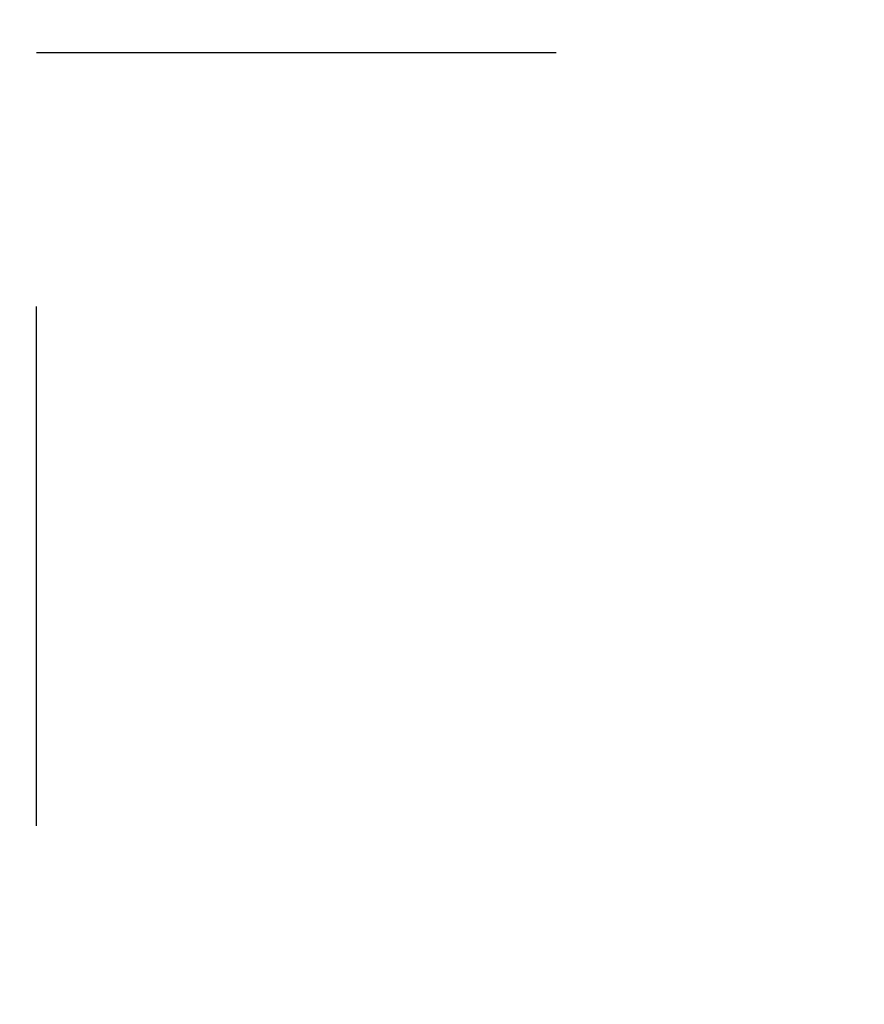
# Model space of a CAD drawing. Header units: millimetres. Extents: x 233 to 429, y 187 to 343.
# Tile 10 of 49: x 327 to 332, y 255 to 261. Entities that reach past the tile are written whole.
import ezdxf

# ---------------------------------------------------------------- set-up
doc = ezdxf.new("R2010")
doc.units = ezdxf.units.MM
doc.header["$LTSCALE"] = 30.734
doc.linetypes.add('HIDDEN', pattern=[0.2, 0.1, -0.1])
doc.layers.add('KONSTR_EL', color=7, linetype='CONTINUOUS')

msp = doc.modelspace()

# ---------------------------------------------------------------- linework, layer by layer
at = {"layer": 'KONSTR_EL', "color": 8, "linetype": 'HIDDEN'}
for p, q in [((327.0023, 250.083), (327.0023, 260.8059)), ((327.0023, 260.8059), (337.7252, 260.8059))]:
    msp.add_line(p, q, dxfattribs=at)
for radius in [31.5, 25.2, 18.9]:
    msp.add_circle((322.6023, 265.2059), radius, dxfattribs=at)
for radius, start, end in [(15.8, 0, 270), (15.75, 286.22231, 343.77769)]:
    msp.add_arc((322.6023, 265.2059), radius, start, end, dxfattribs=at)

doc.saveas('drawing.dxf')
